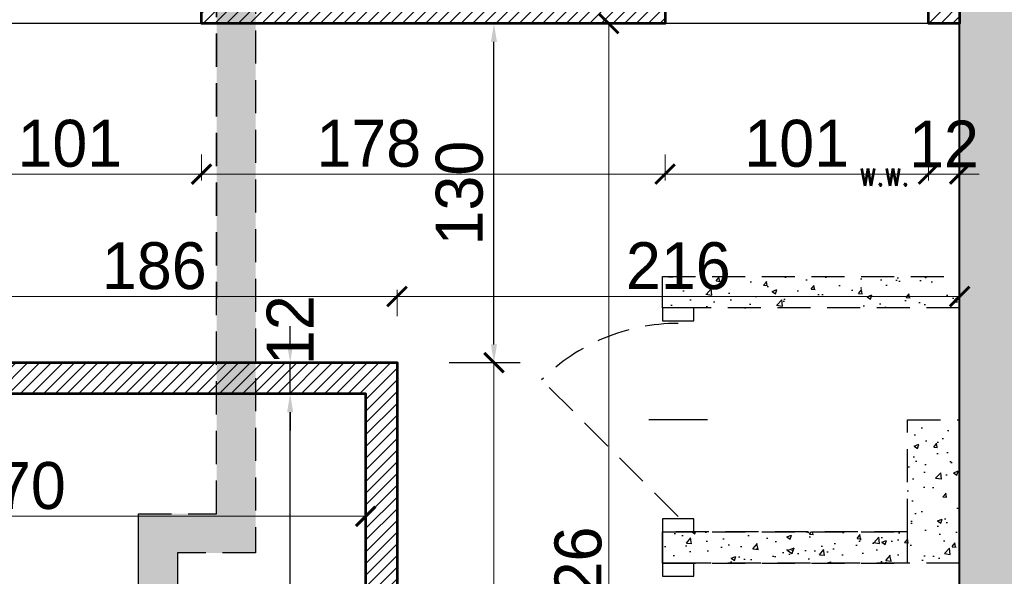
# Model space of a CAD drawing. Header units: millimetres. Extents: x 49320 to 60117, y -4209 to 20568.
# Tile 87 of 252: x 51797 to 52175, y 1552 to 1765. Entities that reach past the tile are written whole.
import ezdxf

# ---------------------------------------------------------------- set-up
doc = ezdxf.new("R2010")
doc.units = ezdxf.units.MM
doc.linetypes.add('CONTINOUS', pattern=[0])
doc.linetypes.add('DASHED', pattern=[19.05, 12.7, -6.35])
doc.layers.add('_AA powierzchnia', color=3, linetype='Continuous', lineweight=25, plot=False)
for name, color, linetype, lineweight, true_color in [('_AA rozbiórki', 7, 'DASHED', 25, 0xc73200), ('_AA szraf PROJ', 7, 'Continuous', 13, 0x003df5), ('_AA WYMIARY proj', 7, 'CONTINOUS', 18, 0x0037db), ('_AA ściany proj.', 7, 'CONTINOUS', 53, 0x0037db), ('_HD-KRESKOWANIE_PEŁNE', 7, 'Continuous', 0, 0xbfbfbf), ('_HD-PRZEKRÓJ_BUDOWLANA', 7, 'Continuous', 40, 0x616161)]:
    doc.layers.add(name, color=color, linetype=linetype, lineweight=lineweight, true_color=true_color)
doc.layers.add('_HD-WENTYLACJA', color=251, linetype='Continuous', lineweight=0)
doc.layers.add('_mt_wymiary konstr', color=3, linetype='Continuous')
doc.styles.add('_HD_Romans', font='romans.shx', dxfattribs={"width": 0.7, "height": 18})
doc.dimstyles.new('_HD_050_BET_CM', dxfattribs={"dimtxt": 10, "dimasz": 7.5, "dimexe": 2.5, "dimexo": 5, "dimgap": 2.5, "dimtad": 1, "dimdec": 1, "dimrnd": 0.5, "dimtxsty": 'Standard', "dimblk": 'ARCHTICK', "dimcen": 1.25, "dimclre": 208, "dimclrt": 256, "dimadec": 1, "dimazin": 0, "dimtfac": 1, "dimtdec": 1, "dimtix": 1, "dimtmove": 1, "dimatfit": 0, "dimldrblk": 'ARCHTICK', "dimfxl": 7.5, "dimfxlon": 1, "dimlwd": -1, "dimlwe": -1, "dimarcsym": 0})
doc.dimstyles.new('k100', dxfattribs={"dimtxt": 18, "dimasz": 7, "dimexe": 10, "dimexo": 20, "dimgap": 4, "dimtad": 1, "dimdec": 1, "dimrnd": 0.5, "dimzin": 9, "dimdsep": 46, "dimtxsty": 'Standard', "dimcen": 12.534, "dimclrd": 256, "dimclre": 256, "dimclrt": 7, "dimadec": 0, "dimazin": 0, "dimtfac": 1, "dimtdec": 1, "dimtmove": 2, "dimatfit": 3, "dimfxl": 30, "dimfxlon": 1, "dimtolj": 1, "dimtzin": 0, "dimarcsym": 0})
pattern_1 = [(50, (0, 3644.933), (25.505854, -2.231472), [2.667, -29.337]), (355, (0, 3644.933), (-4.934079, 26.747958), [2.1336, -23.469682]), (100.451445, (2.125, 3644.747), (20.571775, 24.516485), [2.266601, -24.932634]), (46.1842, (0, 3652.045), (37.951066, -5.885926), [4.0005, -44.0055]), (96.63556, (3.163, 3651.554), (33.23658, 34.639657), [3.399903, -37.398985]), (351.18415, (0, 3652.045), (33.23658, 34.639657), [3.200395, -35.204362]), (21, (3.556, 3650.267), (21.226015, -14.317128), [2.667, -29.337]), (326, (3.556, 3650.267), (8.652284, 25.786315), [2.1336, -23.4696]), (71.451445, (5.325, 3649.074), (29.878299, 11.469188), [2.266601, -24.932591]), (37.5, (0, 3644.933), (0.4324045, 11.8377054), [0, -23.18512, 0, -23.8252, 0, -23.5585]), (7.5, (0, 3644.933), (9.3547528, 14.0252805), [0, -13.58392, 0, -22.65172, 0, -8.9789]), (327.5, (-7.93, 3644.933), (18.9826833, -0.8020242), [0, -8.89, 0, -27.7368, 0, -36.8046]), (317.5, (-11.486, 3644.933), (20.7380854, 3.559709), [0, -11.557, 0, -18.42008, 0, -26.1366])]
pattern_2 = [(50, (0, 1144.933), (18.218467, -1.5939086), [1.905, -20.955]), (355, (0, 1144.933), (-3.524342, 19.1056845), [1.524, -16.7640584]), (100.451445, (1.518, 1144.8), (14.694125, 17.511775), [1.619001, -17.8090245]), (46.1842, (0, 1150.013), (27.107904, -4.204233), [2.8575, -31.4325]), (96.63556, (2.26, 1149.663), (23.740413, 24.742612), [2.428502, -26.713561]), (351.18415, (0, 1150.013), (23.740413, 24.742612), [2.285997, -25.145973]), (21, (2.54, 1148.743), (15.161439, -10.22652), [1.905, -20.955]), (326, (2.54, 1148.743), (6.180203, 18.4187966), [1.524, -16.764]), (71.451445, (3.803, 1147.89), (21.341642, 8.192277), [1.619001, -17.808994]), (37.5, (0, 1144.933), (0.3088603, 8.4555039), [0, -16.5608, 0, -17.018, 0, -16.8275]), (7.5, (0, 1144.933), (6.6819663, 10.0180575), [0, -9.7028, 0, -16.1798, 0, -6.4135]), (327.5, (-5.664, 1144.933), (13.5590595, -0.5728744), [0, -6.35, 0, -19.812, 0, -26.289]), (317.5, (-8.204, 1144.933), (14.8129181, 2.542649), [0, -8.255, 0, -13.1572, 0, -18.669])]

# ---------------------------------------------------------------- blocks, each defined once
blk = doc.blocks.new('*U5')
at = {"layer": '_HD-WENTYLACJA'}
blk.add_lwpolyline([(0, 0, 0, 12, 0), (20, 0, 0, 0, 0), (84.48, 0, 0, 0, 0)], format="xyseb", dxfattribs=at)
at = {"layer": '_HD-WENTYLACJA', "style": '_HD_Romans', "width": 0.7}
blk.add_attdef('WENTYLACJA', (35, 5), '', height=20, dxfattribs=at)
blk = doc.blocks.new('*D1289')
at = {"layer": '_mt_wymiary konstr', "lineweight": -2, "ltscale": 3}
for p, q in [((51909.79, 1621.89), (51890.8, 1621.89)), ((51900.8, 1356.93), (51900.8, 1614.89)), ((51909.79, 1349.93), (51890.8, 1349.93))]:
    blk.add_line(p, q, dxfattribs=at)
at = {"layer": '_mt_wymiary konstr'}
for points in [[(51901.97, 1614.89), (51899.64, 1614.89), (51900.8, 1621.89)], [(51899.64, 1356.93), (51901.97, 1356.93), (51900.8, 1349.93)]]:
    blk.add_solid(points, dxfattribs=at)
at = {"layer": 'Defpoints', "color": 0}
for p in [(51900.8, 1621.89), (51929.79, 1621.89), (51929.79, 1349.93)]:
    blk.add_point(p, dxfattribs=at)
at = {"layer": '_mt_wymiary konstr', "color": 7, "insert": (51887.77, 1485.91), "char_height": 18, "attachment_point": 5, "rotation": 90}
blk.add_mtext('\\A1;272', dxfattribs=at)
blk = doc.blocks.new('*D1290')
at = {"layer": '_mt_wymiary konstr', "lineweight": -2, "ltscale": 3}
for p, q in [((51900.8, 1640.89), (51900.8, 1647.89)), ((51909.79, 1633.89), (51890.8, 1633.89)), ((51900.8, 1621.89), (51900.8, 1633.89)), ((51909.79, 1621.89), (51890.8, 1621.89)), ((51900.8, 1614.89), (51900.8, 1607.89))]:
    blk.add_line(p, q, dxfattribs=at)
at = {"layer": '_mt_wymiary konstr'}
for points in [[(51899.64, 1640.89), (51901.97, 1640.89), (51900.8, 1633.89)], [(51901.97, 1614.89), (51899.64, 1614.89), (51900.8, 1621.89)]]:
    blk.add_solid(points, dxfattribs=at)
at = {"layer": 'Defpoints', "color": 0}
for p in [(51900.8, 1633.89), (51929.79, 1633.89), (51929.79, 1621.89)]:
    blk.add_point(p, dxfattribs=at)
at = {"layer": '_mt_wymiary konstr', "color": 7, "insert": (51900.8, 1646.33), "char_height": 18, "attachment_point": 5, "rotation": 90}
blk.add_mtext('\\A1;12', dxfattribs=at)
blk = doc.blocks.new('*D1291')
at = {"layer": '_mt_wymiary konstr', "lineweight": -2, "ltscale": 3}
for p, q in [((51961.79, 1763.93), (51988.97, 1763.93)), ((51978.97, 1640.89), (51978.97, 1756.93)), ((51961.79, 1633.89), (51988.97, 1633.89))]:
    blk.add_line(p, q, dxfattribs=at)
at = {"layer": '_mt_wymiary konstr'}
for points in [[(51980.13, 1756.93), (51977.8, 1756.93), (51978.97, 1763.93)], [(51977.8, 1640.89), (51980.13, 1640.89), (51978.97, 1633.89)]]:
    blk.add_solid(points, dxfattribs=at)
at = {"layer": 'Defpoints', "color": 0}
for p in [(51941.79, 1763.93), (51978.97, 1763.93), (51941.79, 1633.89)]:
    blk.add_point(p, dxfattribs=at)
at = {"layer": '_mt_wymiary konstr', "color": 7, "insert": (51965.77, 1698.91), "char_height": 18, "attachment_point": 5, "rotation": 90}
blk.add_mtext('\\A1;130', dxfattribs=at)
blk = doc.blocks.new('_ArchTick')
at = {"color": 0, "linetype": 'ByBlock', "const_width": 0.15}
blk.add_lwpolyline([(-0.5, -0.5), (0.5, 0.5)], dxfattribs=at)
blk = doc.blocks.new('*D1569')
at = {"layer": '_AA WYMIARY proj', "color": 208, "ltscale": 3}
for p, q in [((51659.58, 1582.45), (51659.58, 1572.45)), ((51929.79, 1582.45), (51929.79, 1572.45))]:
    blk.add_line(p, q, dxfattribs=at)
at = {"layer": '_AA WYMIARY proj', "ltscale": 3}
blk.add_line((51659.58, 1574.95), (51929.79, 1574.95), dxfattribs=at)
at = {"layer": 'Defpoints', "color": 0}
for p in [(51659.58, 1613.23), (51929.79, 1613.23), (51929.79, 1574.95)]:
    blk.add_point(p, dxfattribs=at)
at = {"layer": '_AA WYMIARY proj', "linetype": 'ByBlock', "xscale": 7.5, "yscale": 7.5, "zscale": 7.5, "rotation": 180}
blk.add_blockref('_ArchTick', (51659.58, 1574.95), dxfattribs=at)
at = {"layer": '_AA WYMIARY proj', "linetype": 'ByBlock', "xscale": 7.5, "yscale": 7.5, "zscale": 7.5}
blk.add_blockref('_ArchTick', (51929.79, 1574.95), dxfattribs=at)
at = {"layer": '_AA WYMIARY proj', "insert": (51794.68, 1586.64), "char_height": 18, "attachment_point": 5}
blk.add_mtext('270', dxfattribs=at)
blk = doc.blocks.new('*D1570')
at = {"layer": '_AA WYMIARY proj', "color": 208, "ltscale": 3}
for p, q in [((51971.47, 1633.89), (51981.47, 1633.89)), ((51971.47, 1337.93), (51981.47, 1337.93))]:
    blk.add_line(p, q, dxfattribs=at)
at = {"layer": '_AA WYMIARY proj', "ltscale": 3}
blk.add_line((51978.97, 1337.93), (51978.97, 1633.89), dxfattribs=at)
at = {"layer": 'Defpoints', "color": 0}
for p in [(51941.79, 1633.89), (51978.97, 1633.89), (51941.79, 1337.93)]:
    blk.add_point(p, dxfattribs=at)
at = {"layer": '_AA WYMIARY proj', "linetype": 'ByBlock', "xscale": 7.5, "yscale": 7.5, "zscale": 7.5}
for p, rotation in [((51978.97, 1633.89), 90), ((51978.97, 1337.93), 270)]:
    blk.add_blockref('_ArchTick', p, dxfattribs=dict(at, rotation=rotation))
at = {"layer": '_AA WYMIARY proj', "insert": (51967.28, 1485.91), "char_height": 18, "attachment_point": 5, "rotation": 90}
blk.add_mtext('296', dxfattribs=at)
blk = doc.blocks.new('*D1572')
at = {"layer": '_AA WYMIARY proj', "color": 208, "ltscale": 3}
for p, q in [((51755.63, 1651.76), (51755.63, 1661.76)), ((51941.79, 1651.76), (51941.79, 1661.76))]:
    blk.add_line(p, q, dxfattribs=at)
at = {"layer": '_AA WYMIARY proj', "ltscale": 3}
blk.add_line((51755.63, 1659.26), (51941.79, 1659.26), dxfattribs=at)
at = {"layer": 'Defpoints', "color": 0}
for p in [(51941.79, 1659.26), (51755.63, 1639.89), (51941.79, 1633.89)]:
    blk.add_point(p, dxfattribs=at)
at = {"layer": '_AA WYMIARY proj', "linetype": 'ByBlock', "xscale": 7.5, "yscale": 7.5, "zscale": 7.5, "rotation": 180}
blk.add_blockref('_ArchTick', (51755.63, 1659.26), dxfattribs=at)
at = {"layer": '_AA WYMIARY proj', "linetype": 'ByBlock', "xscale": 7.5, "yscale": 7.5, "zscale": 7.5}
blk.add_blockref('_ArchTick', (51941.79, 1659.26), dxfattribs=at)
at = {"layer": '_AA WYMIARY proj', "insert": (51848.71, 1670.95), "char_height": 18, "attachment_point": 5}
blk.add_mtext('186', dxfattribs=at)
blk = doc.blocks.new('*D1573')
at = {"layer": '_AA WYMIARY proj', "color": 208, "ltscale": 3}
for p, q in [((51941.79, 1651.76), (51941.79, 1661.76)), ((52157.58, 1658.25), (52157.58, 1656.76))]:
    blk.add_line(p, q, dxfattribs=at)
at = {"layer": '_AA WYMIARY proj', "ltscale": 3}
blk.add_line((51941.79, 1659.26), (52157.58, 1659.26), dxfattribs=at)
at = {"layer": 'Defpoints', "color": 0}
for p in [(52157.58, 1663.25), (52157.58, 1659.26), (51941.79, 1633.89)]:
    blk.add_point(p, dxfattribs=at)
at = {"layer": '_AA WYMIARY proj', "linetype": 'ByBlock', "xscale": 7.5, "yscale": 7.5, "zscale": 7.5, "rotation": 180}
blk.add_blockref('_ArchTick', (51941.79, 1659.26), dxfattribs=at)
at = {"layer": '_AA WYMIARY proj', "linetype": 'ByBlock', "xscale": 7.5, "yscale": 7.5, "zscale": 7.5}
blk.add_blockref('_ArchTick', (52157.58, 1659.26), dxfattribs=at)
at = {"layer": '_AA WYMIARY proj', "insert": (52049.68, 1670.95), "char_height": 18, "attachment_point": 5}
blk.add_mtext('216', dxfattribs=at)
blk = doc.blocks.new('*D1579')
at = {"layer": '_AA WYMIARY proj', "color": 208, "ltscale": 3}
for p, q in [((51765.81, 1713.71), (51765.81, 1703.71)), ((51866.81, 1713.71), (51866.81, 1703.71))]:
    blk.add_line(p, q, dxfattribs=at)
at = {"layer": '_AA WYMIARY proj', "ltscale": 3}
blk.add_line((51765.81, 1706.21), (51866.81, 1706.21), dxfattribs=at)
at = {"layer": 'Defpoints', "color": 0}
for p in [(51765.81, 1763.93), (51866.81, 1763.93), (51866.81, 1706.21)]:
    blk.add_point(p, dxfattribs=at)
at = {"layer": '_AA WYMIARY proj', "linetype": 'ByBlock', "xscale": 7.5, "yscale": 7.5, "zscale": 7.5, "rotation": 180}
blk.add_blockref('_ArchTick', (51765.81, 1706.21), dxfattribs=at)
at = {"layer": '_AA WYMIARY proj', "linetype": 'ByBlock', "xscale": 7.5, "yscale": 7.5, "zscale": 7.5}
blk.add_blockref('_ArchTick', (51866.81, 1706.21), dxfattribs=at)
at = {"layer": '_AA WYMIARY proj', "insert": (51816.31, 1717.9), "char_height": 18, "attachment_point": 5}
blk.add_mtext('101', dxfattribs=at)
blk = doc.blocks.new('*D1580')
at = {"layer": '_AA WYMIARY proj', "color": 208, "ltscale": 3}
for p, q in [((51866.81, 1713.71), (51866.81, 1703.71)), ((52044.58, 1713.71), (52044.58, 1703.71))]:
    blk.add_line(p, q, dxfattribs=at)
at = {"layer": '_AA WYMIARY proj', "ltscale": 3}
blk.add_line((51866.81, 1706.21), (52044.58, 1706.21), dxfattribs=at)
at = {"layer": 'Defpoints', "color": 0}
for p in [(51866.81, 1763.93), (52044.58, 1763.93), (52044.58, 1706.21)]:
    blk.add_point(p, dxfattribs=at)
at = {"layer": '_AA WYMIARY proj', "linetype": 'ByBlock', "xscale": 7.5, "yscale": 7.5, "zscale": 7.5, "rotation": 180}
blk.add_blockref('_ArchTick', (51866.81, 1706.21), dxfattribs=at)
at = {"layer": '_AA WYMIARY proj', "linetype": 'ByBlock', "xscale": 7.5, "yscale": 7.5, "zscale": 7.5}
blk.add_blockref('_ArchTick', (52044.58, 1706.21), dxfattribs=at)
at = {"layer": '_AA WYMIARY proj', "insert": (51930.96, 1717.9), "char_height": 18, "attachment_point": 5}
blk.add_mtext('178', dxfattribs=at)
blk = doc.blocks.new('*D1581')
at = {"layer": '_AA WYMIARY proj', "color": 208, "ltscale": 3}
for p, q in [((52044.58, 1713.71), (52044.58, 1703.71)), ((52145.58, 1713.71), (52145.58, 1703.71))]:
    blk.add_line(p, q, dxfattribs=at)
at = {"layer": '_AA WYMIARY proj', "ltscale": 3}
blk.add_line((52044.58, 1706.21), (52145.58, 1706.21), dxfattribs=at)
at = {"layer": 'Defpoints', "color": 0}
for p in [(52044.58, 1763.93), (52145.58, 1763.93), (52145.58, 1706.21)]:
    blk.add_point(p, dxfattribs=at)
at = {"layer": '_AA WYMIARY proj', "linetype": 'ByBlock', "xscale": 7.5, "yscale": 7.5, "zscale": 7.5, "rotation": 180}
blk.add_blockref('_ArchTick', (52044.58, 1706.21), dxfattribs=at)
at = {"layer": '_AA WYMIARY proj', "linetype": 'ByBlock', "xscale": 7.5, "yscale": 7.5, "zscale": 7.5}
blk.add_blockref('_ArchTick', (52145.58, 1706.21), dxfattribs=at)
at = {"layer": '_AA WYMIARY proj', "insert": (52095.08, 1717.9), "char_height": 18, "attachment_point": 5}
blk.add_mtext('101', dxfattribs=at)
blk = doc.blocks.new('*D1582')
at = {"layer": '_AA WYMIARY proj', "color": 208, "ltscale": 3}
for p, q in [((52145.58, 1713.71), (52145.58, 1703.71)), ((52157.58, 1713.71), (52157.58, 1703.71))]:
    blk.add_line(p, q, dxfattribs=at)
at = {"layer": '_AA WYMIARY proj', "ltscale": 3}
for p, q in [((52145.58, 1706.21), (52138.08, 1706.21)), ((52145.58, 1706.21), (52157.58, 1706.21)), ((52157.58, 1706.21), (52165.08, 1706.21))]:
    blk.add_line(p, q, dxfattribs=at)
at = {"layer": 'Defpoints', "color": 0}
for p in [(52145.58, 1763.93), (52157.58, 1763.93), (52157.58, 1706.21)]:
    blk.add_point(p, dxfattribs=at)
at = {"layer": '_AA WYMIARY proj', "linetype": 'ByBlock', "xscale": 7.5, "yscale": 7.5, "zscale": 7.5}
blk.add_blockref('_ArchTick', (52145.58, 1706.21), dxfattribs=at)
at = {"layer": '_AA WYMIARY proj', "linetype": 'ByBlock', "xscale": 7.5, "yscale": 7.5, "zscale": 7.5, "rotation": 180}
blk.add_blockref('_ArchTick', (52157.58, 1706.21), dxfattribs=at)
at = {"layer": '_AA WYMIARY proj', "insert": (52151.58, 1717.74), "char_height": 18, "attachment_point": 5}
blk.add_mtext('12', dxfattribs=at)
blk = doc.blocks.new('*D1583')
at = {"layer": '_AA WYMIARY proj', "color": 208, "ltscale": 3}
for p, q in [((52015.5, 1763.93), (52025.5, 1763.93)), ((52015.5, 1337.93), (52025.5, 1337.93))]:
    blk.add_line(p, q, dxfattribs=at)
at = {"layer": '_AA WYMIARY proj', "ltscale": 3}
blk.add_line((52023, 1337.93), (52023, 1763.93), dxfattribs=at)
at = {"layer": 'Defpoints', "color": 0}
for p in [(51948.26, 1763.93), (52023, 1763.93), (51941.79, 1337.93)]:
    blk.add_point(p, dxfattribs=at)
at = {"layer": '_AA WYMIARY proj', "linetype": 'ByBlock', "xscale": 7.5, "yscale": 7.5, "zscale": 7.5}
for p, rotation in [((52023, 1763.93), 90), ((52023, 1337.93), 270)]:
    blk.add_blockref('_ArchTick', p, dxfattribs=dict(at, rotation=rotation))
at = {"layer": '_AA WYMIARY proj', "insert": (52011.31, 1550.93), "char_height": 18, "attachment_point": 5, "rotation": 90}
blk.add_mtext('426', dxfattribs=at)

msp = doc.modelspace()

# ---------------------------------------------------------------- hatches: boundary and pattern name
at = {"layer": '_AA rozbiórki', "ltscale": 3}
h = msp.add_hatch(dxfattribs=at)
h.set_pattern_fill('AR-CONC', color=256, scale=0.14)
h.set_pattern_definition(pattern_1)
h.paths.add_polyline_path([(51872.79, 1989.93), (51887.58, 1989.93), (51887.58, 1560.93), (51857.58, 1560.93), (51857.58, 1479.93), (51935.58, 1479.93), (51935.58, 1467.93), (51857.58, 1467.93), (51857.58, 1337.93), (51842.58, 1337.93), (51842.58, 1349.93), (51842.58, 1575.93), (51872.58, 1575.93)])
h = msp.add_hatch(dxfattribs=at)
h.set_pattern_fill('AR-CONC', color=256, scale=0.1)
h.set_pattern_definition(pattern_2)
h.paths.add_polyline_path([(52043.58, 1666.93), (52157.58, 1666.93), (52157.58, 1654.93), (52043.58, 1654.93)])
h.paths.add_polyline_path([(52043.58, 1890.93), (52157.58, 1890.93), (52157.58, 1878.93), (52043.58, 1878.93)])
h = msp.add_hatch(dxfattribs=at)
h.set_pattern_fill('AR-CONC', color=256, scale=0.1)
h.set_pattern_definition(pattern_2)
h.paths.add_polyline_path([(52137.58, 1611.93), (52157.58, 1611.93), (52157.58, 1556.93), (52043.58, 1556.93), (52043.58, 1568.93), (52137.58, 1568.93)])
h = msp.add_hatch(dxfattribs=at)
h.set_pattern_fill('AR-CONC', color=256, scale=0.14)
h.set_pattern_definition(pattern_1)
h.paths.add_polyline_path([(52137.58, 1568.93), (52043.58, 1568.93), (52043.58, 1556.93), (52137.58, 1556.93)])
at = {"layer": '_AA szraf PROJ', "ltscale": 3, "transparency": 33554687}
h = msp.add_hatch(dxfattribs=at)
h.set_pattern_fill('ANSI31', color=256)
h.set_pattern_definition([(45, (-1, 3642.331), (-2.24506403, 2.24506403), [])])
h.paths.add_polyline_path([(51659.58, 1633.89), (51941.79, 1633.89), (51941.79, 1337.93), (51848.79, 1337.93), (51848.79, 1349.93), (51929.79, 1349.93), (51929.79, 1621.89), (51659.58, 1621.89)])
h.paths.add_polyline_path([(51591.58, 1775.93), (51765.81, 1775.93), (51765.81, 1763.93), (51591.58, 1763.93)])
h.paths.add_polyline_path([(51743.63, 1730.89), (51755.63, 1730.89), (51755.63, 1763.93), (51743.63, 1763.93)])
h.paths.add_polyline_path([(51866.81, 1775.93), (52044.58, 1775.93), (52044.58, 1763.93), (51866.81, 1763.93)])
h.paths.add_polyline_path([(51743.63, 1633.89), (51755.63, 1633.89), (51755.63, 1639.89), (51743.63, 1639.89)])
h.paths.add_polyline_path([(52145.58, 1775.93), (52157.58, 1775.93), (52157.58, 1763.93), (52145.58, 1763.93)])
h.paths.add_polyline_path([(51939.58, 1989.93), (51927.58, 1989.93), (51927.58, 1775.93), (51939.58, 1775.93)])
h.paths.add_polyline_path([(51724.55, 1989.93), (51730.55, 1989.93), (51730.55, 1978.27), (51724.55, 1978.27)])
h.paths.add_polyline_path([(51724.55, 1888.27), (51730.58, 1888.27), (51730.58, 1874.15), (51724.55, 1874.15)])
h.paths.add_polyline_path([(51724.55, 1784.15), (51730.55, 1784.15), (51730.55, 1775.93), (51724.55, 1775.93)])
at = {"layer": '_HD-KRESKOWANIE_PEŁNE', "ltscale": 3, "transparency": 33554687}
h = msp.add_hatch(color=256, dxfattribs=at)
h.dxf.hatch_style = 1
edge = h.paths.add_edge_path()
edge.add_line((52199.58, 1778.53), (52199.58, 1766.53))
edge.add_line((52199.58, 1766.53), (52199.58, 1582.53))
edge.add_line((52199.58, 1582.53), (52199.58, 1570.53))
edge.add_line((52199.58, 1570.53), (52199.58, 1535.77))
edge.add_line((52199.58, 1535.77), (52199.58, 1373.93))
edge.add_line((52199.58, 1373.93), (52240.58, 1373.93))
edge.add_line((52240.58, 1373.93), (52271.08, 1373.93))
edge.add_line((52271.08, 1373.93), (52271.08, 1337.93))
edge.add_line((52271.08, 1337.93), (52250.08, 1337.93))
edge.add_line((52250.08, 1337.93), (52235.08, 1337.93))
edge.add_line((52235.08, 1337.93), (52207.58, 1337.93))
edge.add_line((52207.58, 1337.93), (52207.58, 1330.93))
edge.add_line((52207.58, 1330.93), (52159.58, 1330.93))
edge.add_line((52159.58, 1330.93), (52159.58, 1337.93))
edge.add_line((52159.58, 1337.93), (52127.58, 1337.93))
edge.add_line((52127.58, 1337.93), (52127.58, 1343.93))
edge.add_line((52127.58, 1343.93), (52127.58, 1349.93))
edge.add_line((52127.58, 1349.93), (52127.58, 1365.93))
edge.add_line((52127.58, 1365.93), (52127.58, 1381.93))
edge.add_line((52127.58, 1381.93), (52157.58, 1381.93))
edge.add_line((52157.58, 1381.93), (52157.58, 1467.93))
edge.add_line((52157.58, 1467.93), (52157.58, 1479.93))
edge.add_line((52157.58, 1479.93), (52157.58, 1535.77))
edge.add_line((52157.58, 1535.77), (52157.58, 1556.93))
edge.add_line((52157.58, 1556.93), (52157.44, 1556.93))
edge.add_line((52157.44, 1556.93), (52157.44, 1568.93))
edge.add_line((52157.44, 1568.93), (52157.58, 1575.05))
edge.add_line((52157.58, 1575.05), (52157.58, 1611.93))
edge.add_line((52157.58, 1611.93), (52157.58, 1618.05))
edge.add_line((52157.58, 1618.05), (52157.58, 1654.93))
edge.add_line((52157.58, 1654.93), (52157.58, 1666.93))
edge.add_line((52157.58, 1666.93), (52157.58, 1699.18))
edge.add_line((52157.58, 1699.18), (52157.58, 1766.53))
edge.add_line((52157.58, 1766.53), (52157.58, 1766.93))
edge.add_line((52157.58, 1766.93), (52157.58, 1778.53))
edge.add_line((52157.58, 1863.93), (52199.58, 1863.93))
h.paths.add_polyline_path([(52096.58, 2016.93), (52099.58, 2016.93), (52099.58, 2004.93), (52099.58, 1989.93), (52102.58, 1989.93), (52157.58, 1989.93), (52157.58, 1964.93), (52199.58, 1964.93), (52199.58, 1989.93), (52252.58, 1989.93), (52255.58, 1989.93), (52255.58, 2004.93), (52255.58, 2016.93), (52258.58, 2016.93), (52258.58, 2044.93), (52255.58, 2044.93), (52252.58, 2044.93), (52102.58, 2044.93), (52099.58, 2044.93), (52096.58, 2044.93)])

# ---------------------------------------------------------------- linework, layer by layer
at = {"layer": '_AA powierzchnia', "ltscale": 3}
for points in [[(51941.79, 1337.93), (52127.58, 1337.93), (52127.58, 1381.93), (52157.58, 1381.93), (52157.58, 1556.93), (52157.58, 1556.93), (52157.58, 1611.93), (52157.58, 1611.93), (52157.58, 1763.93), (51755.63, 1763.93), (51755.63, 1633.89), (51941.79, 1633.89), (51941.79, 1337.93)], [(51659.58, 1621.89), (51929.79, 1621.89), (51929.79, 1349.93), (51691.58, 1349.93), (51691.58, 1476.93), (51659.58, 1476.93), (51659.58, 1621.89)]]:
    msp.add_lwpolyline(points, dxfattribs=at)
at = {"layer": '_AA rozbiórki'}
msp.add_line((52049.58, 1574.93), (51997.25, 1627.26), dxfattribs=at)
at = {"layer": '_AA rozbiórki', "ltscale": 2}
msp.add_line((52060.83, 1611.93), (52038.33, 1611.93), dxfattribs=at)
at = {"layer": '_AA rozbiórki'}
for points in [[(51842.58, 1337.93), (51842.58, 1575.93), (51872.58, 1575.93), (51872.58, 1989.93), (51800.58, 1989.93), (51800.58, 2016.93), (51797.58, 2016.93), (51797.58, 2044.93), (51942.58, 2044.93), (51942.58, 2016.93), (51939.58, 2016.93), (51939.58, 1989.93), (51887.58, 1989.93), (51887.58, 1560.93), (51857.58, 1560.93), (51857.58, 1479.93), (51935.58, 1479.93), (51935.58, 1467.93), (51857.58, 1467.93), (51857.58, 1337.93)], [(52043.58, 1666.93), (52157.58, 1666.93), (52157.58, 1654.93), (52043.58, 1654.93)], [(52137.58, 1568.93), (52043.58, 1568.93), (52043.58, 1556.93), (52137.58, 1556.93)]]:
    msp.add_lwpolyline(points, close=True, dxfattribs=at)
for points in [[(51872.79, 1989.93), (51887.58, 1989.93), (51887.58, 1560.93), (51857.58, 1560.93), (51857.58, 1479.93), (51935.58, 1479.93), (51935.58, 1467.93), (51857.58, 1467.93), (51857.58, 1337.93), (51842.58, 1337.93), (51842.58, 1349.93), (51842.58, 1575.93), (51872.58, 1575.93), (51872.79, 1989.93)], [(52137.58, 1611.93), (52157.58, 1611.93), (52157.58, 1556.93), (52043.58, 1556.93), (52043.58, 1568.93), (52137.58, 1568.93), (52137.58, 1611.93)]]:
    msp.add_lwpolyline(points, dxfattribs=at)
at = {"layer": '_AA rozbiórki', "ltscale": 2}
for points in [[(52055.58, 1649.93), (52055.58, 1654.93), (52043.58, 1654.93), (52043.58, 1649.93)], [(52055.58, 1568.93), (52055.58, 1573.93), (52043.58, 1573.93), (52043.58, 1568.93)], [(52055.58, 1551.93), (52055.58, 1556.93), (52043.58, 1556.93), (52043.58, 1551.93)]]:
    msp.add_lwpolyline(points, close=True, dxfattribs=at)
at = {"layer": '_AA rozbiórki'}
msp.add_arc((52049.58, 1574.93), 74, 90, 135, dxfattribs=at)
at = {"layer": '_AA ściany proj.', "ltscale": 3}
for points in [[(51939.58, 1775.93), (52044.58, 1775.93), (52044.58, 1763.93), (51866.81, 1763.93), (51866.81, 1775.93), (51927.58, 1775.93)], [(51755.63, 1633.89), (51941.79, 1633.89), (51941.79, 1337.93), (51848.79, 1337.93), (51848.79, 1349.93), (51929.79, 1349.93), (51929.79, 1621.89), (51659.58, 1621.89), (51659.58, 1633.89)]]:
    msp.add_lwpolyline(points, dxfattribs=at)
msp.add_lwpolyline([(52145.58, 1775.93), (52157.58, 1775.93), (52157.58, 1763.93), (52145.58, 1763.93)], close=True, dxfattribs=at)
at = {"layer": '_HD-PRZEKRÓJ_BUDOWLANA', "ltscale": 1.5}
for p, q in [((52157.58, 1666.93), (52157.58, 1863.93)), ((52157.58, 1654.93), (52157.58, 1666.93)), ((52157.58, 1611.93), (52157.58, 1654.93)), ((52157.58, 1568.93), (52157.58, 1611.93)), ((52157.58, 1556.93), (52157.58, 1568.93)), ((52157.58, 1479.93), (52157.58, 1556.93))]:
    msp.add_line(p, q, dxfattribs=at)

# ---------------------------------------------------------------- block references
at = {"layer": '_HD-WENTYLACJA'}
ref = msp.add_blockref('*U5', (52157.58, 1699.18), dxfattribs=dict(at, xscale=-0.5, yscale=0.5, zscale=0.5))
ref.add_attrib('WENTYLACJA', 'w.w.', (52119.08, 1701.68), dxfattribs={"height": 10, "style": '_HD_Romans', "width": 0.7})

# ---------------------------------------------------------------- dimensions: what is measured, and where the dimension line sits
at = {"layer": '_AA WYMIARY proj', "ltscale": 3}
for base, p2, picture, middle in [((52023, 1763.93), (51948.26, 1763.93), '*D1583', (52011.31, 1550.93)), ((51978.97, 1633.89), (51941.79, 1633.89), '*D1570', (51967.28, 1485.91))]:
    dim = msp.add_linear_dim(base=base, p1=(51941.79, 1337.93), p2=p2, angle=90, dimstyle='_HD_050_BET_CM', override={"dimtxt": 18, "dimclrd": 256}, dxfattribs=at)
    dim.commit()
    dim.dimension.update_dxf_attribs({"geometry": picture, "text_midpoint": middle})
for base, p1, p2, picture, middle in [((51866.81, 1706.21), (51765.81, 1763.93), (51866.81, 1763.93), '*D1579', (51816.31, 1717.9)), ((52145.58, 1706.21), (52044.58, 1763.93), (52145.58, 1763.93), '*D1581', (52095.08, 1717.9)), ((52157.58, 1706.21), (52145.58, 1763.93), (52157.58, 1763.93), '*D1582', (52151.58, 1717.74)), ((51941.79, 1659.26), (51755.63, 1639.89), (51941.79, 1633.89), '*D1572', (51848.71, 1670.95)), ((52157.58, 1659.26), (51941.79, 1633.89), (52157.58, 1663.25), '*D1573', (52049.68, 1670.95)), ((51929.79, 1574.95), (51659.58, 1613.23), (51929.79, 1613.23), '*D1569', (51794.68, 1586.64))]:
    dim = msp.add_linear_dim(base=base, p1=p1, p2=p2, dimstyle='_HD_050_BET_CM', override={"dimtxt": 18, "dimclrd": 256}, dxfattribs=at)
    dim.commit()
    dim.dimension.update_dxf_attribs({"geometry": picture, "text_midpoint": middle})
dim = msp.add_linear_dim(base=(52044.58, 1706.21), p1=(51866.81, 1763.93), p2=(52044.58, 1763.93), dimstyle='_HD_050_BET_CM', override={"dimtxt": 18, "dimclrd": 256}, dxfattribs=at)
dim.commit()
dim.dimension.update_dxf_attribs({"geometry": '*D1580', "text_midpoint": (51930.96, 1706.21), "dimtype": 160})
at = {"layer": '_mt_wymiary konstr', "ltscale": 3}
for base, p1, p2, picture, middle in [((51978.97, 1763.93), (51941.79, 1633.89), (51941.79, 1763.93), '*D1291', (51965.77, 1698.91)), ((51900.8, 1621.89), (51929.79, 1349.93), (51929.79, 1621.89), '*D1289', (51887.77, 1485.91))]:
    dim = msp.add_linear_dim(base=base, p1=p1, p2=p2, angle=90, dimstyle='k100', dxfattribs=at)
    dim.commit()
    dim.dimension.update_dxf_attribs({"geometry": picture, "text_midpoint": middle})
dim = msp.add_linear_dim(base=(51900.8, 1633.89), p1=(51929.79, 1621.89), p2=(51929.79, 1633.89), angle=90, dimstyle='k100', dxfattribs=at)
dim.commit()
dim.dimension.update_dxf_attribs({"geometry": '*D1290', "text_midpoint": (51900.8, 1646.33), "dimtype": 160})

doc.saveas('drawing.dxf')
